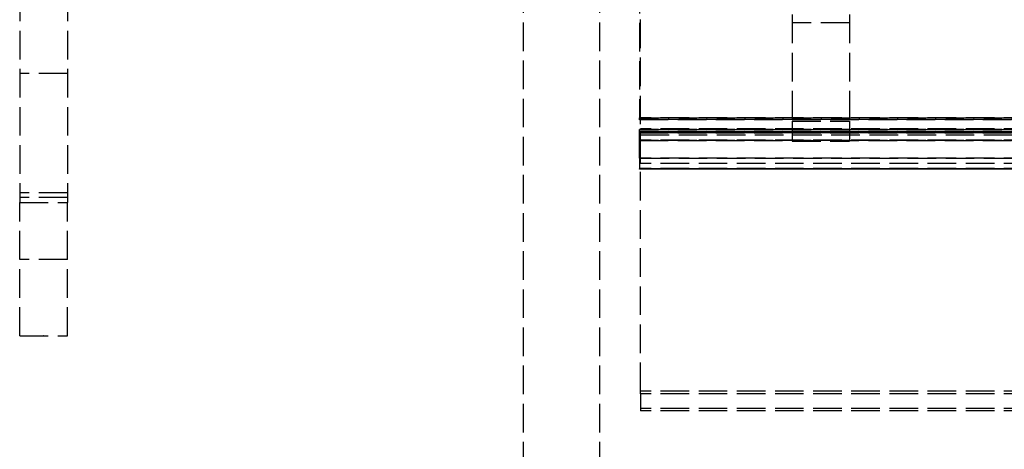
# Model space of a CAD drawing. Header units: millimetres. Extents: x -205 to 205, y 0 to 637.
# Tile 59 of 82: x -205 to -153, y 373 to 396. Entities that reach past the tile are written whole.
import ezdxf

# ---------------------------------------------------------------- set-up
doc = ezdxf.new("R2010")
doc.units = ezdxf.units.MM
doc.header["$LTSCALE"] = 10
doc.linetypes.add('ALLCAD_Strich', pattern=[0.2, 0.15, -0.05])
doc.layers.add('BESCH_KONT_sich_schn_grun_2d', color=10, linetype='Continuous')

msp = doc.modelspace()

# ---------------------------------------------------------------- linework, layer by layer
at = {"layer": 'BESCH_KONT_sich_schn_grun_2d', "linetype": 'ALLCAD_Strich'}
for p, q in [((-178.6, 427.36), (-178.6, 7.353)), ((-174.6, 427.36), (-174.6, 7.353)), ((-164.5, 405.766), (-164.5, 390.178)), ((-161.5, 405.766), (-161.5, 390.178)), ((-172.45, 376.016), (-172.45, 401.88)), ((-172.5, 401.334), (-172.5, 390.35)), ((-172.5, 401.334), (-172.5, 390.35)), ((-205, 396.922), (-205, 385.922)), ((-202.5, 396.922), (-202.5, 385.922)), ((-161.5, 395.337), (-164.5, 395.337)), ((-202.5, 392.672), (-205, 392.672)), ((-172.5, 390.35), (-172.45, 390.35)), ((-172.5, 388.248), (-172.5, 390.35)), ((-172.5, 388.248), (-172.5, 390.35)), ((-172.45, 390.35), (-172.5, 390.35)), ((-172.5, 390.271), (172.5, 390.271)), ((172.5, 390.271), (-172.5, 390.271)), ((-172.45, 390.35), (-63.9, 390.35)), ((-63.9, 390.35), (-172.45, 390.35)), ((-63.9, 390.35), (-172.45, 390.35)), ((-172.5, 389.746), (172.5, 389.746)), ((172.5, 389.746), (-172.5, 389.746)), ((-63.9, 389.772), (-172.45, 389.772)), ((-164.5, 390.178), (-161.5, 390.178)), ((-164.5, 390.178), (-164.5, 389.132)), ((-161.5, 390.178), (-161.5, 389.132)), ((-172.5, 389.643), (172.5, 389.643)), ((172.5, 389.643), (-172.5, 389.643)), ((172.5, 389.564), (-172.5, 389.564)), ((-172.5, 389.564), (172.5, 389.564)), ((-63.9, 389.609), (-172.45, 389.609)), ((-172.45, 389.458), (-63.9, 389.458)), ((172.5, 389.17), (-172.5, 389.17)), ((-172.5, 389.17), (172.5, 389.17)), ((172.5, 389.169), (-172.5, 389.169)), ((172.5, 389.169), (-172.5, 389.169)), ((-63.9, 389.179), (-172.45, 389.179)), ((-164.5, 389.132), (-161.5, 389.132)), ((-172.45, 388.248), (-172.5, 388.248)), ((-172.5, 388.248), (-172.5, 387.672)), ((-172.5, 388.248), (-172.5, 387.672)), ((-172.5, 388.248), (-172.45, 388.248)), ((-63.9, 388.248), (-172.45, 388.248)), ((-172.45, 388.248), (-63.9, 388.248)), ((-63.9, 388.248), (-172.45, 388.248)), ((-63.9, 387.96), (-172.45, 387.96)), ((-63.9, 387.704), (-172.45, 387.704)), ((-172.45, 387.702), (-63.9, 387.702)), ((-172.5, 387.672), (-172.45, 387.672)), ((-172.5, 387.669), (-172.5, 387.672)), ((-172.5, 387.669), (-172.5, 387.672)), ((-172.45, 387.672), (-172.5, 387.672)), ((-172.45, 387.669), (-172.5, 387.669)), ((-172.45, 387.669), (-172.5, 387.669)), ((-172.45, 387.672), (-63.9, 387.672)), ((-63.9, 387.672), (-172.45, 387.672)), ((-63.9, 387.669), (-172.45, 387.669)), ((-63.9, 387.669), (-172.45, 387.669)), ((-202.5, 386.422), (-205, 386.422)), ((-202.5, 386.172), (-205, 386.172)), ((-205, 378.922), (-205, 385.922)), ((-205, 385.922), (-202.5, 385.922)), ((-202.5, 378.922), (-202.5, 385.922)), ((-202.5, 382.922), (-205, 382.922)), ((-205, 378.922), (-202.5, 378.922)), ((-203.76, 378.922), (-203.76, 378.917)), ((-203.757, 378.917), (-203.76, 378.917)), ((-203.758, 378.922), (-203.758, 378.917)), ((-203.757, 378.922), (-203.757, 378.917)), ((-203.757, 378.922), (-203.757, 378.917)), ((-203.757, 378.922), (-203.757, 378.917)), ((-203.757, 378.917), (-203.756, 378.917)), ((-203.756, 378.922), (-203.756, 378.917)), ((-203.756, 378.917), (-203.754, 378.917)), ((-203.755, 378.922), (-203.755, 378.917)), ((-203.754, 378.922), (-203.754, 378.917)), ((-203.753, 378.922), (-203.753, 378.917)), ((-203.749, 378.917), (-203.753, 378.917)), ((-203.751, 378.922), (-203.751, 378.917)), ((-203.751, 378.917), (-203.751, 378.922)), ((-203.749, 378.922), (-203.749, 378.917)), ((-203.749, 378.922), (-203.749, 378.917)), ((-203.749, 378.922), (-203.749, 378.917)), ((-203.749, 378.917), (-203.747, 378.917)), ((-203.747, 378.922), (-203.747, 378.917)), ((-203.746, 378.922), (-203.746, 378.917)), ((-203.743, 378.917), (-203.746, 378.917)), ((-203.744, 378.922), (-203.744, 378.917)), ((-203.743, 378.922), (-203.743, 378.917)), ((-203.743, 378.922), (-203.743, 378.917)), ((-203.743, 378.922), (-203.743, 378.917)), ((-203.743, 378.922), (-203.743, 378.917)), ((-203.743, 378.917), (-203.743, 378.917)), ((-203.743, 378.917), (-203.74, 378.917)), ((-203.742, 378.922), (-203.742, 378.917)), ((-203.74, 378.922), (-203.74, 378.917)), ((-172.45, 375.885), (-172.45, 376.016)), ((-63.9, 376.016), (-172.45, 376.016)), ((-172.45, 375.885), (-172.45, 375.111)), ((-63.9, 375.885), (-172.45, 375.885)), ((-63.9, 375.111), (-172.45, 375.111)), ((-172.45, 375.111), (-172.45, 374.995)), ((-63.9, 374.995), (-172.45, 374.995))]:
    msp.add_line(p, q, dxfattribs=at)

doc.saveas('drawing.dxf')
